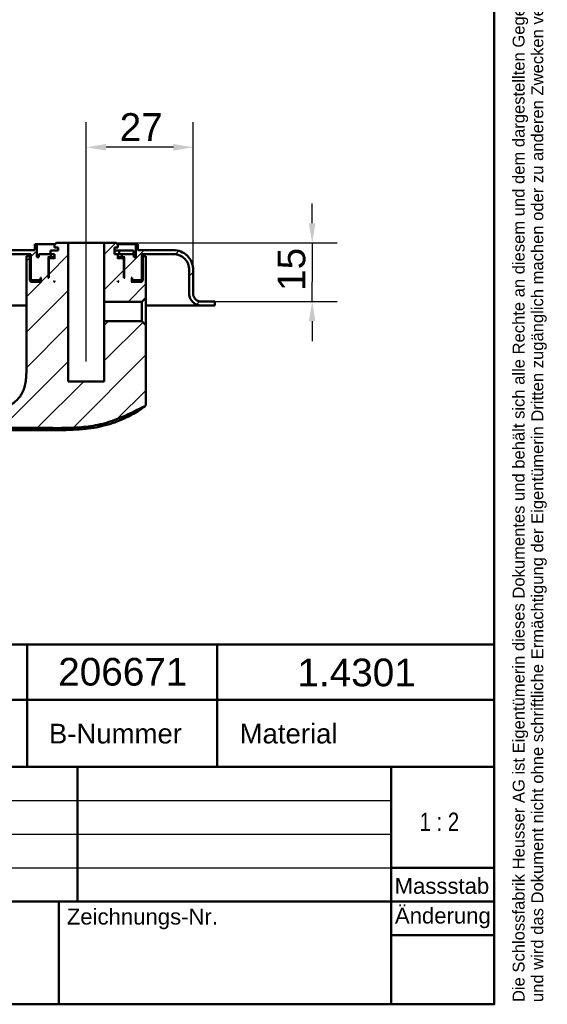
# Model space of a CAD drawing. Header units: millimetres. Extents: x 20 to 833, y 20 to 574.
# Tile 17 of 22: x 700 to 833, y 20 to 269. Entities that reach past the tile are written whole.
import ezdxf
from ezdxf.enums import TextEntityAlignment as Align

# ---------------------------------------------------------------- set-up
doc = ezdxf.new("R2010")
doc.units = ezdxf.units.MM
doc.header["$LTSCALE"] = 2
for name, color, linetype, lineweight in [('Bemaßungen(DIN)', 7, 'Continuous', 25), ('Mittellinie(DIN)', 7, 'Continuous', 25), ('Sichtbare Kanten(DIN)', 7, 'Continuous', 50), ('Skizziergeometrie(DIN)', 7, 'Continuous', 50), ('Skizzierlinie(DIN)', 7, 'Continuous', 25), ('Symbole(DIN)', 7, 'Continuous', 25)]:
    doc.layers.add(name, color=color, linetype=linetype, lineweight=lineweight)
doc.layers.add('Schraffur', color=179, linetype='Continuous', lineweight=9, true_color=0x1e1e47)
doc.styles.add('Aktuell-DIN', font='arial.ttf')
doc.styles.add('STANDARD-DIN~0', font='arial.ttf')
doc.styles.add('Textstil10', font='arial.ttf')
doc.styles.add('Textstil41', font='arial.ttf', dxfattribs={"width": 0.8})
doc.styles.add('Textstil83', font='arial.ttf', dxfattribs={"width": 0.8})
doc.dimstyles.new('CAD-LAN', dxfattribs={"dimscale": 2, "dimtxt": 3.5, "dimasz": 2.5, "dimexe": 3.175, "dimexo": 0, "dimgap": 0.8, "dimtad": 1, "dimrnd": 1e-08, "dimtxsty": 'STANDARD-DIN~0', "dimcen": 0.09, "dimdle": 10, "dimclrd": 250, "dimclre": 250, "dimclrt": 250, "dimadec": 0, "dimazin": 2, "dimtfac": 1, "dimtmove": 0, "dimatfit": 3, "dimfxl": 1, "dimtolj": 1, "dimtzin": 0, "dimlwd": 25, "dimlwe": 25, "dimarcsym": 0})

# ---------------------------------------------------------------- blocks, each defined once
blk = doc.blocks.new('Ränder Standardrahmen')
at = {"layer": 'Skizziergeometrie(DIN)', "flags": 128}
blk.add_lwpolyline([(10, 10), (10, 287), (410, 287), (410, 10), (10, 10)], dxfattribs=at)
blk = doc.blocks.new('Schriftfelder Heusser')
at = {"layer": 'Skizziergeometrie(DIN)'}
for p, q in [((101, 236.92), (291, 236.92)), ((232, 229.92), (232, 236.92)), ((256, 229.92), (256, 236.92)), ((291, 236.92), (291, 229.92)), ((101, 229.92), (291, 229.92)), ((232, 229.92), (232, 221.42)), ((256, 229.92), (256, 221.42)), ((291, 229.92), (291, 191.42)), ((101, 221.42), (291, 221.42)), ((238.35, 221.42), (238.35, 204.42)), ((278, 221.42), (278, 191.42)), ((278, 208.67), (291, 208.67)), ((101, 204.42), (291, 204.42)), ((236, 204.42), (236, 191.42)), ((278, 200.17), (291, 200.17)), ((291, 191.42), (101, 191.42))]:
    blk.add_line(p, q, dxfattribs=at)
at = {"layer": 'Skizzierlinie(DIN)'}
for p, q in [((162.35, 217.17), (278, 217.17)), ((162.35, 212.92), (278, 212.92)), ((162.35, 208.67), (278, 208.67))]:
    blk.add_line(p, q, dxfattribs=at)
at = {"layer": 'Symbole(DIN)', "color": 7, "insert": (293.33, 191.7), "char_height": 1.5, "width": 182.3003, "attachment_point": 1, "rotation": 90, "line_spacing_factor": 0.944221, "style": 'Aktuell-DIN'}
blk.add_mtext('\\fArial|b0|i0;\\H1.5000;Die Schlossfabrik Heusser AG ist Eigentümerin dieses Dokumentes und behält sich alle Rechte an diesem und dem dargestellten Gegenstand vor. Der Empfänger anerkennt diese Rechte\\Pund wird das Dokument nicht ohne schriftliche Ermächtigung der Eigentümerin Dritten zugänglich machen oder zu anderen Zwecken verwenden, zu dem es ihm übergeben worden ist.\\P ', dxfattribs=at)
at = {"layer": 'Symbole(DIN)', "color": 179, "true_color": 0x262659, "style": 'Aktuell-DIN'}
for s, insert, char_height, attachment_point in [('B-Nummer', (234.74, 225.62), 2.489, 4), ('Material', (265.02, 225.62), 2.489, 5), ('\\fArial|b0|i0;\\H2.0000;Massstab', (284.39, 206.37), 2, 5), ('\\fArial|b0|i0;Zeichnungs-Nr.', (237, 203.5), 2, 1)]:
    blk.add_mtext(s, dxfattribs=dict(at, insert=insert, char_height=char_height, attachment_point=attachment_point))
at = {"layer": 'Symbole(DIN)', "color": 179, "true_color": 0x262659, "insert": (284.51, 202.33), "char_height": 2, "width": 12.1143, "attachment_point": 5, "style": 'Aktuell-DIN'}
blk.add_mtext('\\fArial|b0|i0;Änderung', dxfattribs=at)
at = {"layer": 'Symbole(DIN)', "color": 179, "true_color": 0x262659, "style": 'Textstil10'}
blk.add_attdef('ERSTELLUNGSDATUM_001', (217.23, 218.29), '', height=2, dxfattribs=at)
at = {"layer": 'Symbole(DIN)', "color": 179, "true_color": 0x262659}
for tag, height, style, p in [('AUTOR', 2.49, 'Aktuell-DIN', (240.03, 219.26)), ('KONTROLLDATUM', 2, 'Textstil10', (217.42, 215.04)), ('KONTROLLIERT_VON', 2, 'Textstil10', (239.98, 215.05))]:
    blk.add_attdef(tag, text='', height=height, dxfattribs=dict(at, style=style)).set_placement(p, align=Align.MIDDLE_LEFT)
at = {"layer": 'Symbole(DIN)', "color": 7, "style": 'Textstil83', "width": 0.8}
blk.add_attdef('Anfänglicher_Ansichtsmaßstab_001', (281.57, 213.34), '', height=2.3, dxfattribs=at)
at = {"layer": 'Symbole(DIN)', "color": 179, "true_color": 0x262659, "style": 'Textstil10'}
blk.add_attdef('PROJEKT', text='', height=2, dxfattribs=at).set_placement((217.77, 209.72), align=Align.BOTTOM_LEFT)
at = {"layer": 'Symbole(DIN)', "color": 7, "style": 'Textstil41', "width": 0.8}
blk.add_attdef('STATUS', text='', height=5, dxfattribs=at).set_placement((284.53, 195.86), align=Align.MIDDLE_CENTER)
blk = doc.blocks.new('*D24')
at = {"layer": 'Bemaßungen(DIN)', "color": 250, "linetype": 'Continuous', "lineweight": 25, "true_color": 0x3f3f3f, "transparency": 16777216}
for p, q in [((716.93, 217.49), (716.93, 243.03)), ((743.93, 205.69), (743.93, 243.03)), ((738.93, 236.68), (721.93, 236.68))]:
    blk.add_line(p, q, dxfattribs=at)
at = {"layer": 'Bemaßungen(DIN)', "color": 250, "linetype": 'Continuous', "true_color": 0x3f3f3f, "transparency": 16777216}
for points in [[(721.93, 237.51), (721.93, 235.85), (716.93, 236.68)], [(738.93, 237.51), (738.93, 235.85), (743.93, 236.68)]]:
    blk.add_solid(points, dxfattribs=at)
at = {"layer": 'Defpoints', "color": 0, "linetype": 'Continuous', "transparency": 16777216}
for p in [(716.93, 236.68), (716.93, 217.49), (743.93, 205.69)]:
    blk.add_point(p, dxfattribs=at)
at = {"layer": 'Bemaßungen(DIN)', "color": 250, "linetype": 'Continuous', "lineweight": 25, "true_color": 0x3f3f3f, "transparency": 16777216, "insert": (725.36, 245.31), "char_height": 7, "attachment_point": 1, "style": 'STANDARD-DIN~0'}
blk.add_mtext('\\A1;27', dxfattribs=at)
blk = doc.blocks.new('*D25')
at = {"layer": 'Bemaßungen(DIN)', "color": 250, "linetype": 'Continuous', "lineweight": 25, "true_color": 0x3f3f3f, "transparency": 16777216}
for p, q in [((774, 217.49), (774, 222.49)), ((724.43, 212.49), (780.35, 212.49)), ((774, 212.49), (774, 207.49)), ((774, 207.49), (774, 202.69)), ((774, 197.69), (774, 202.69)), ((748.43, 197.69), (780.35, 197.69)), ((774, 192.69), (774, 187.69))]:
    blk.add_line(p, q, dxfattribs=at)
at = {"layer": 'Bemaßungen(DIN)', "color": 250, "linetype": 'Continuous', "true_color": 0x3f3f3f, "transparency": 16777216}
for points in [[(773.17, 217.49), (774.83, 217.49), (774, 212.49)], [(773.17, 192.69), (774.83, 192.69), (774, 197.69)]]:
    blk.add_solid(points, dxfattribs=at)
at = {"layer": 'Defpoints', "color": 0, "linetype": 'Continuous', "transparency": 16777216}
for p in [(724.43, 212.49), (748.43, 197.69), (774, 197.69)]:
    blk.add_point(p, dxfattribs=at)
at = {"layer": 'Bemaßungen(DIN)', "color": 250, "linetype": 'Continuous', "lineweight": 25, "true_color": 0x3f3f3f, "transparency": 16777216, "insert": (765.25, 200.37), "char_height": 7, "attachment_point": 1, "rotation": 90, "style": 'STANDARD-DIN~0'}
blk.add_mtext('\\A1;15', dxfattribs=at)
blk = doc.blocks.new('*D26')
at = {"layer": 'Bemaßungen(DIN)', "color": 250, "linetype": 'Continuous', "lineweight": 25, "true_color": 0x3f3f3f, "transparency": 16777216}
for p, q in [((535.43, 196.69), (509.08, 196.69)), ((515.43, 170.13), (515.43, 191.69)), ((707.78, 165.13), (509.08, 165.13))]:
    blk.add_line(p, q, dxfattribs=at)
at = {"layer": 'Bemaßungen(DIN)', "color": 250, "linetype": 'Continuous', "true_color": 0x3f3f3f, "transparency": 16777216}
for points in [[(514.6, 191.69), (516.27, 191.69), (515.43, 196.69)], [(514.6, 170.13), (516.27, 170.13), (515.43, 165.13)]]:
    blk.add_solid(points, dxfattribs=at)
at = {"layer": 'Defpoints', "color": 0, "linetype": 'Continuous', "transparency": 16777216}
for p in [(515.43, 196.69), (535.43, 196.69), (707.78, 165.13)]:
    blk.add_point(p, dxfattribs=at)
at = {"layer": 'Bemaßungen(DIN)', "color": 250, "linetype": 'Continuous', "lineweight": 25, "true_color": 0x3f3f3f, "transparency": 16777216, "insert": (506.68, 175.93), "char_height": 7, "attachment_point": 1, "rotation": 90, "style": 'STANDARD-DIN~0'}
blk.add_mtext('\\A1;32', dxfattribs=at)

msp = doc.modelspace()

# ---------------------------------------------------------------- hatches: boundary and pattern name
at = {"layer": 'Schraffur'}
h = msp.add_hatch(dxfattribs=at)
h.set_pattern_fill('ANSI31', color=256, scale=50.8, style=0)
h.set_pattern_definition([(45, (0, 0), (-4.49013, 4.49013), [])])
edge = h.paths.add_edge_path()
edge.add_line((549.932, 197.685), (535.432, 197.685))
edge.add_line((535.432, 197.685), (535.432, 196.685))
edge.add_line((535.432, 196.685), (549.932, 196.685))
edge.add_spline(control_points=[(549.932, 196.685), (550.141, 196.685), (550.349, 196.706), (550.751, 196.791), (550.944, 196.853), (551.491, 197.091), (551.818, 197.319), (552.358, 197.879), (552.57, 198.204), (552.859, 198.918), (552.932, 199.298), (552.932, 199.685)], knot_values=[-0.4735831, -0.4735831, -0.4735831, -0.4735831, -0.4108832, -0.4108832, -0.3500812, -0.3500812, -0.2314327, -0.2314327, -0.1160757, -0.1160757, 0, 0, 0, 0], degree=3, periodic=0)
edge.add_line((552.932, 199.685), (552.932, 205.685))
edge.add_spline(control_points=[(552.932, 205.685), (552.932, 205.963), (552.961, 206.24), (553.073, 206.776), (553.156, 207.034), (553.474, 207.764), (553.778, 208.2), (554.525, 208.92), (554.958, 209.202), (555.909, 209.587), (556.416, 209.685), (556.932, 209.685)], knot_values=[-0.6314442, -0.6314442, -0.6314442, -0.6314442, -0.5478443, -0.5478443, -0.4667749, -0.4667749, -0.3085769, -0.3085769, -0.1547676, -0.1547676, 0, 0, 0, 0], degree=3, periodic=0)
edge.add_line((556.932, 209.685), (702.932, 209.685))
edge.add_line((702.932, 209.685), (702.932, 203.285))
edge.add_line((702.932, 203.285), (703.132, 203.085))
edge.add_line((703.132, 203.085), (705.232, 203.085))
edge.add_line((705.232, 203.085), (705.332, 203.185))
edge.add_line((705.332, 203.185), (705.332, 203.685))
edge.add_line((705.332, 203.685), (705.632, 203.685))
edge.add_line((705.632, 203.685), (705.432, 203.485))
edge.add_line((705.432, 203.485), (705.432, 202.885))
edge.add_line((705.432, 202.885), (705.632, 202.685))
edge.add_line((705.632, 202.685), (702.932, 202.685))
edge.add_line((702.932, 202.685), (702.632, 202.985))
edge.add_line((702.632, 202.985), (702.632, 209.185))
edge.add_line((702.632, 209.185), (701.789, 209.185))
edge.add_line((701.789, 209.185), (701.789, 206.685))
edge.add_line((701.789, 206.685), (701.789, 181.269))
edge.add_spline(control_points=[(701.789, 181.269), (701.789, 176.823), (701.789, 173.264), (698.261, 170.134), (694.235, 170.117), (689.201, 170.095)], knot_values=[0, 0, 0, 0, 0, 0, 1, 1, 1, 1, 1, 1], degree=5, periodic=0)
edge.add_spline(control_points=[(689.201, 170.095), (671.502, 170.017), (653.801, 169.944), (617.604, 169.862), (599.108, 169.857), (580.611, 169.923)], knot_values=[-10.8590525, -10.8590525, -10.8590525, -10.8590525, -5.5490264, -5.5490264, 0, 0, 0, 0], degree=3, periodic=0)
edge.add_spline(control_points=[(580.611, 169.923), (574.075, 169.946), (568.115, 169.975), (561.922, 175.651), (561.895, 182.132), (561.861, 190.223)], knot_values=[0, 0, 0, 0, 0, 0, 1, 1, 1, 1, 1, 1], degree=5, periodic=0)
edge.add_spline(control_points=[(561.861, 190.223), (561.846, 193.811), (561.834, 196.633), (561.82, 200.728), (561.814, 202.83), (561.813, 204.771)], knot_values=[-1.3547138, -1.3547138, -1.3547138, -1.3547138, -0.5873656, -0.5873656, -0.0059478, -0.0059478, -0.0059478, -0.0059478], degree=3, periodic=0)
edge.add_spline(control_points=[(561.813, 204.771), (561.813, 205.337), (561.813, 205.845), (561.5, 206.185), (560.978, 206.185), (560.402, 206.185)], knot_values=[0, 0, 0, 0, 0, 0, 1, 1, 1, 1, 1, 1], degree=5, periodic=0)
edge.add_line((560.402, 206.185), (558.812, 206.185))
edge.add_spline(control_points=[(558.812, 206.185), (558.707, 206.185), (558.599, 206.185), (558.466, 206.147), (558.428, 206.131), (558.363, 206.086), (558.336, 206.058), (558.289, 205.983), (558.273, 205.936), (558.247, 205.803), (558.247, 205.71), (558.247, 205.619)], knot_values=[-0.0997525, -0.0997525, -0.0997525, -0.0997525, -0.0687231, -0.0687231, -0.0556331, -0.0556331, -0.0432165, -0.0432165, -0.0273736, -0.0273736, -0.0000528, -0.0000528, -0.0000528, -0.0000528], degree=3, periodic=0)
edge.add_spline(control_points=[(558.247, 205.619), (558.246, 203.484), (558.242, 201.45), (558.226, 196.51), (558.208, 192.294), (558.198, 190.194)], knot_values=[-1.0713805, -1.0713805, -1.0713805, -1.0713805, -0.6299459, -0.6299459, 0, 0, 0, 0], degree=3, periodic=0)
edge.add_spline(control_points=[(558.198, 190.194), (558.185, 187.136), (558.171, 183.967), (559.136, 178.887), (559.791, 176.657), (562.057, 172.771), (563.358, 171.26), (566.962, 168.468), (569.065, 167.648), (574.032, 166.287), (577.357, 166.273), (580.527, 166.259)], knot_values=[-3.1182615, -3.1182615, -3.1182615, -3.1182615, -2.3275463, -2.3275463, -1.8418292, -1.8418292, -1.4493224, -1.4493224, -0.951006, -0.951006, -0.0000032, -0.0000032, -0.0000032, -0.0000032], degree=3, periodic=0)
edge.add_line((580.527, 166.259), (708, 165.712))
edge.add_spline(control_points=[(708, 165.712), (709.173, 165.707), (710.915, 165.7), (713.873, 165.78), (715.329, 165.864), (716.789, 166.031)], knot_values=[-0.8850588, -0.8850588, -0.8850588, -0.8850588, -0.4408383, -0.4408383, 0, 0, 0, 0], degree=3, periodic=0)
edge.add_spline(control_points=[(716.789, 166.031), (717.616, 166.126), (718.44, 166.247), (720.078, 166.552), (720.89, 166.737), (721.693, 166.96)], knot_values=[-0.4996856, -0.4996856, -0.4996856, -0.4996856, -0.2499014, -0.2499014, 0, 0, 0, 0], degree=3, periodic=0)
edge.add_spline(control_points=[(721.693, 166.96), (722.504, 167.186), (723.314, 167.452), (724.99, 168.066), (725.871, 168.426), (726.734, 168.806)], knot_values=[-0.5353755, -0.5353755, -0.5353755, -0.5353755, -0.2827871, -0.2827871, -0.0000004, -0.0000004, -0.0000004, -0.0000004], degree=3, periodic=0)
edge.add_spline(control_points=[(726.734, 168.806), (727.665, 169.216), (728.171, 169.468), (729.927, 170.375), (730.803, 170.834), (731.518, 171.117)], knot_values=[-0.5031252, -0.5031252, -0.5031252, -0.5031252, -0.2304776, -0.2304776, 0, 0, 0, 0], degree=3, periodic=0)
edge.add_spline(control_points=[(731.518, 171.117), (731.611, 171.153), (731.702, 171.188), (731.818, 171.263), (731.854, 171.294), (731.916, 171.375), (731.937, 171.421), (731.975, 171.564), (731.975, 171.669), (731.975, 171.773)], knot_values=[-0.0935252, -0.0935252, -0.0935252, -0.0935252, -0.0642653, -0.0642653, -0.0483657, -0.0483657, -0.0312512, -0.0312512, 0, 0, 0, 0], degree=3, periodic=0)
edge.add_line((731.975, 171.773), (731.975, 191.742))
edge.add_line((731.975, 191.742), (730.991, 192.727))
edge.add_line((730.991, 192.727), (721.482, 192.727))
edge.add_line((721.482, 192.727), (721.482, 177.485))
edge.add_line((721.482, 177.485), (712.382, 177.485))
edge.add_line((712.382, 177.485), (712.382, 212.485))
edge.add_line((712.382, 212.485), (709.432, 212.485))
edge.add_line((709.432, 212.485), (708.932, 211.985))
edge.add_line((708.932, 211.985), (708.932, 211.385))
edge.add_line((708.932, 211.385), (709.832, 211.385))
edge.add_line((709.832, 211.385), (709.832, 210.585))
edge.add_line((709.832, 210.585), (707.916, 210.585))
edge.add_line((707.916, 210.585), (707.916, 209.685))
edge.add_line((707.916, 209.685), (704.932, 209.685))
edge.add_line((704.932, 209.685), (704.932, 208.885))
edge.add_line((704.932, 208.885), (704.432, 208.885))
edge.add_line((704.432, 208.885), (704.432, 212.185))
edge.add_line((704.432, 212.185), (703.932, 212.185))
edge.add_line((703.932, 212.185), (703.932, 210.685))
edge.add_line((703.932, 210.685), (556.932, 210.685))
edge.add_spline(control_points=[(556.932, 210.685), (556.584, 210.685), (556.238, 210.65), (555.568, 210.509), (555.246, 210.406), (554.334, 210.008), (553.789, 209.628), (552.889, 208.695), (552.536, 208.153), (552.054, 206.964), (551.932, 206.33), (551.932, 205.685)], knot_values=[-0.7893052, -0.7893052, -0.7893052, -0.7893052, -0.6848053, -0.6848053, -0.5834686, -0.5834686, -0.3857211, -0.3857211, -0.1934595, -0.1934595, 0, 0, 0, 0], degree=3, periodic=0)
edge.add_line((551.932, 205.685), (551.932, 199.685))
edge.add_spline(control_points=[(551.932, 199.685), (551.932, 199.546), (551.918, 199.407), (551.862, 199.139), (551.821, 199.011), (551.662, 198.646), (551.51, 198.428), (551.136, 198.068), (550.92, 197.927), (550.444, 197.734), (550.19, 197.685), (549.932, 197.685)], knot_values=[-0.3157221, -0.3157221, -0.3157221, -0.3157221, -0.2739221, -0.2739221, -0.2333875, -0.2333875, -0.1542884, -0.1542884, -0.0773838, -0.0773838, -0.0000019, -0.0000019, -0.0000019, -0.0000019], degree=3, periodic=0)
h.paths.add_polyline_path([(707.632, 208.685), (707.432, 208.485), (707.432, 203.685), (707.182, 203.685), (707.382, 203.885), (707.382, 208.685), (707.182, 208.885), (707.932, 208.885), (707.932, 209.685), (708.932, 209.685), (708.932, 208.485), (708.732, 208.685)], flags=0)
h.paths.add_polyline_path([(708.732, 202.685), (708.932, 202.885), (708.932, 202.685)], flags=0)
edge = h.paths.add_edge_path()
edge.add_line((742.932, 205.685), (742.932, 199.685))
edge.add_spline(control_points=[(742.932, 199.685), (742.932, 199.476), (742.954, 199.269), (743.038, 198.867), (743.1, 198.674), (743.338, 198.126), (743.566, 197.799), (744.126, 197.259), (744.451, 197.047), (745.165, 196.758), (745.545, 196.685), (745.932, 196.685)], knot_values=[-0.4735831, -0.4735831, -0.4735831, -0.4735831, -0.4108832, -0.4108832, -0.3500812, -0.3500812, -0.2314327, -0.2314327, -0.1160757, -0.1160757, 0, 0, 0, 0], degree=3, periodic=0)
edge.add_line((745.932, 196.685), (749.432, 196.685))
edge.add_line((749.432, 196.685), (749.432, 197.655))
edge.add_line((749.432, 197.655), (748.432, 197.655))
edge.add_line((748.432, 197.655), (748.432, 197.685))
edge.add_line((748.432, 197.685), (745.932, 197.685))
edge.add_spline(control_points=[(745.932, 197.685), (745.793, 197.685), (745.655, 197.699), (745.387, 197.756), (745.258, 197.797), (744.893, 197.956), (744.675, 198.108), (744.315, 198.481), (744.174, 198.698), (743.981, 199.173), (743.932, 199.427), (743.932, 199.685)], knot_values=[-0.3157143, -0.3157143, -0.3157143, -0.3157143, -0.2739221, -0.2739221, -0.2333875, -0.2333875, -0.1542884, -0.1542884, -0.0773838, -0.0773838, 0, 0, 0, 0], degree=3, periodic=0)
edge.add_line((743.932, 199.685), (743.932, 205.685))
edge.add_spline(control_points=[(743.932, 205.685), (743.932, 206.033), (743.897, 206.379), (743.756, 207.049), (743.653, 207.371), (743.256, 208.283), (742.876, 208.829), (741.942, 209.729), (741.401, 210.081), (740.211, 210.563), (739.577, 210.685), (738.932, 210.685)], knot_values=[-0.7893052, -0.7893052, -0.7893052, -0.7893052, -0.6848053, -0.6848053, -0.5834686, -0.5834686, -0.3857211, -0.3857211, -0.1934595, -0.1934595, 0, 0, 0, 0], degree=3, periodic=0)
edge.add_line((738.932, 210.685), (729.932, 210.685))
edge.add_line((729.932, 210.685), (729.932, 212.185))
edge.add_line((729.932, 212.185), (729.432, 212.185))
edge.add_line((729.432, 212.185), (729.432, 208.885))
edge.add_line((729.432, 208.885), (728.932, 208.885))
edge.add_line((728.932, 208.885), (728.932, 209.685))
edge.add_line((728.932, 209.685), (725.932, 209.685))
edge.add_line((725.932, 209.685), (725.932, 208.885))
edge.add_line((725.932, 208.885), (726.682, 208.885))
edge.add_line((726.682, 208.885), (726.482, 208.685))
edge.add_line((726.482, 208.685), (726.482, 203.885))
edge.add_line((726.482, 203.885), (726.682, 203.685))
edge.add_line((726.682, 203.685), (726.432, 203.685))
edge.add_line((726.432, 203.685), (726.432, 208.485))
edge.add_line((726.432, 208.485), (726.232, 208.685))
edge.add_line((726.232, 208.685), (725.132, 208.685))
edge.add_line((725.132, 208.685), (724.932, 208.485))
edge.add_line((724.932, 208.485), (724.932, 209.685))
edge.add_line((724.932, 209.685), (724.032, 209.685))
edge.add_line((724.032, 209.685), (724.032, 211.385))
edge.add_line((724.032, 211.385), (724.932, 211.385))
edge.add_line((724.932, 211.385), (724.932, 211.985))
edge.add_line((724.932, 211.985), (724.432, 212.485))
edge.add_line((724.432, 212.485), (721.482, 212.485))
edge.add_line((721.482, 212.485), (721.482, 197.644))
edge.add_line((721.482, 197.644), (730.991, 197.644))
edge.add_line((730.991, 197.644), (731.975, 198.628))
edge.add_line((731.975, 198.628), (731.975, 206.685))
edge.add_line((731.975, 206.685), (731.975, 209.185))
edge.add_line((731.975, 209.185), (731.232, 209.185))
edge.add_line((731.232, 209.185), (731.232, 202.985))
edge.add_line((731.232, 202.985), (730.932, 202.685))
edge.add_line((730.932, 202.685), (728.232, 202.685))
edge.add_line((728.232, 202.685), (728.432, 202.885))
edge.add_line((728.432, 202.885), (728.432, 203.485))
edge.add_line((728.432, 203.485), (728.232, 203.685))
edge.add_line((728.232, 203.685), (728.532, 203.685))
edge.add_line((728.532, 203.685), (728.532, 203.185))
edge.add_line((728.532, 203.185), (728.632, 203.085))
edge.add_line((728.632, 203.085), (730.732, 203.085))
edge.add_line((730.732, 203.085), (730.932, 203.285))
edge.add_line((730.932, 203.285), (730.932, 209.685))
edge.add_line((730.932, 209.685), (738.932, 209.685))
edge.add_spline(control_points=[(738.932, 209.685), (739.211, 209.685), (739.487, 209.657), (740.024, 209.544), (740.281, 209.462), (741.011, 209.144), (741.447, 208.84), (742.167, 208.093), (742.449, 207.66), (742.835, 206.708), (742.932, 206.201), (742.932, 205.685)], knot_values=[-0.6314442, -0.6314442, -0.6314442, -0.6314442, -0.5478443, -0.5478443, -0.4667749, -0.4667749, -0.3085769, -0.3085769, -0.1547676, -0.1547676, 0, 0, 0, 0], degree=3, periodic=0)
h.paths.add_polyline_path([(724.932, 202.885), (725.132, 202.685), (724.932, 202.685)], flags=0)

# ---------------------------------------------------------------- linework, layer by layer
at = {"layer": 'Mittellinie(DIN)', "linetype": 'Continuous'}
msp.add_line((716.932, 182.564), (716.932, 217.485), dxfattribs=at)
at = {"layer": 'Sichtbare Kanten(DIN)'}
for p, q in [((704.432, 212.185), (703.932, 212.185)), ((703.932, 212.185), (703.932, 210.685)), ((704.432, 208.885), (704.432, 212.185)), ((704.432, 212.185), (709.132, 212.185)), ((709.432, 212.485), (708.932, 211.985)), ((708.932, 211.985), (708.932, 211.385)), ((712.382, 212.485), (709.432, 212.485)), ((712.382, 177.485), (712.382, 212.485)), ((721.482, 212.485), (712.382, 212.485)), ((724.432, 212.485), (721.482, 212.485)), ((721.482, 212.485), (721.482, 197.644)), ((724.932, 211.985), (724.432, 212.485)), ((724.732, 212.185), (729.432, 212.185)), ((724.932, 211.385), (724.932, 211.985)), ((729.932, 212.185), (729.432, 212.185)), ((729.432, 212.185), (729.432, 208.885)), ((729.932, 210.685), (729.932, 212.185)), ((703.932, 210.685), (556.932, 210.685)), ((556.932, 209.685), (702.932, 209.685)), ((702.632, 209.185), (701.789, 209.185)), ((701.789, 206.685), (701.789, 209.185)), ((701.789, 206.685), (701.789, 209.185)), ((702.632, 202.985), (702.632, 209.185)), ((702.932, 209.185), (702.632, 209.185)), ((702.932, 209.685), (702.932, 203.285)), ((707.916, 209.685), (704.932, 209.685)), ((704.932, 209.685), (704.932, 208.885)), ((709.832, 210.585), (707.916, 210.585)), ((707.916, 210.585), (707.916, 209.685)), ((707.932, 208.885), (707.932, 209.685)), ((707.932, 209.685), (708.932, 209.685)), ((708.932, 211.385), (709.832, 211.385)), ((708.932, 209.685), (708.932, 208.485)), ((709.832, 211.385), (709.832, 210.585)), ((724.032, 209.685), (724.032, 211.385)), ((724.032, 211.385), (724.932, 211.385)), ((725.19, 210.585), (724.032, 210.585)), ((724.932, 209.685), (724.032, 209.685)), ((724.932, 208.485), (724.932, 209.685)), ((724.932, 209.685), (725.19, 209.685)), ((728.89, 210.585), (725.19, 210.585)), ((725.19, 210.585), (725.19, 209.685)), ((725.19, 209.685), (725.911, 209.685)), ((725.911, 209.685), (725.932, 209.685)), ((728.932, 209.685), (725.932, 209.685)), ((725.932, 209.685), (725.932, 208.885)), ((728.89, 210.585), (728.89, 209.685)), ((728.932, 208.885), (728.932, 209.685)), ((738.932, 210.685), (729.932, 210.685)), ((730.932, 203.285), (730.932, 209.685)), ((730.932, 209.685), (738.932, 209.685)), ((731.232, 209.185), (730.932, 209.185)), ((731.975, 209.185), (731.232, 209.185)), ((731.232, 209.185), (731.232, 202.985)), ((731.975, 206.685), (731.975, 209.185)), ((701.789, 206.685), (701.789, 181.269)), ((701.789, 206.685), (701.789, 181.269)), ((704.932, 208.885), (704.432, 208.885)), ((707.382, 208.685), (707.182, 208.885)), ((707.182, 208.885), (707.932, 208.885)), ((707.382, 203.885), (707.382, 208.685)), ((707.382, 208.685), (707.632, 208.685)), ((707.632, 208.685), (707.432, 208.485)), ((707.432, 208.485), (707.432, 203.685)), ((708.732, 208.685), (707.632, 208.685)), ((708.932, 208.885), (707.932, 208.885)), ((708.932, 208.485), (708.732, 208.685)), ((708.932, 208.685), (708.732, 208.685)), ((725.932, 208.885), (724.932, 208.885)), ((725.132, 208.685), (724.932, 208.485)), ((725.132, 208.685), (724.932, 208.685)), ((726.232, 208.685), (725.132, 208.685)), ((725.932, 208.885), (726.682, 208.885)), ((726.432, 208.485), (726.232, 208.685)), ((726.232, 208.685), (726.482, 208.685)), ((726.432, 203.685), (726.432, 208.485)), ((726.682, 208.885), (726.482, 208.685)), ((726.482, 208.685), (726.482, 203.885)), ((729.432, 208.885), (728.932, 208.885)), ((731.975, 198.628), (731.975, 206.685)), ((731.975, 206.685), (731.975, 198.628)), ((742.932, 205.685), (742.932, 199.685)), ((743.932, 199.685), (743.932, 205.685)), ((743.932, 205.685), (743.932, 205.685)), ((743.932, 199.685), (743.932, 205.685)), ((702.932, 202.685), (702.632, 202.985)), ((705.432, 202.985), (702.632, 202.985)), ((702.932, 203.285), (703.132, 203.085)), ((705.632, 202.685), (702.932, 202.685)), ((703.132, 203.085), (705.232, 203.085)), ((705.232, 203.085), (705.332, 203.185)), ((705.232, 203.085), (705.432, 203.085)), ((705.332, 203.185), (705.332, 203.685)), ((705.332, 203.685), (705.632, 203.685)), ((705.432, 203.185), (705.332, 203.185)), ((705.632, 203.685), (705.432, 203.485)), ((705.432, 203.485), (705.432, 202.885)), ((705.432, 202.885), (705.632, 202.685)), ((707.182, 203.685), (707.382, 203.885)), ((707.432, 203.685), (707.182, 203.685)), ((707.432, 203.885), (707.382, 203.885)), ((708.732, 202.685), (708.932, 202.885)), ((708.932, 202.685), (708.732, 202.685)), ((708.932, 202.885), (708.932, 202.685)), ((724.932, 202.885), (725.132, 202.685)), ((724.932, 202.685), (724.932, 202.885)), ((725.132, 202.685), (724.932, 202.685)), ((726.482, 203.885), (726.432, 203.885)), ((726.682, 203.685), (726.432, 203.685)), ((726.482, 203.885), (726.682, 203.685)), ((728.432, 203.485), (728.232, 203.685)), ((728.232, 203.685), (728.532, 203.685)), ((728.232, 202.685), (728.432, 202.885)), ((730.932, 202.685), (728.232, 202.685)), ((728.432, 202.885), (728.432, 203.485)), ((728.532, 203.185), (728.432, 203.185)), ((728.432, 203.085), (728.632, 203.085)), ((731.232, 202.985), (728.432, 202.985)), ((728.532, 203.685), (728.532, 203.185)), ((728.532, 203.185), (728.632, 203.085)), ((728.632, 203.085), (730.732, 203.085)), ((730.732, 203.085), (730.932, 203.285)), ((731.232, 202.985), (730.932, 202.685)), ((701.789, 196.685), (575.471, 196.685)), ((721.482, 197.644), (730.991, 197.644)), ((721.482, 197.644), (721.482, 192.727)), ((730.991, 197.644), (731.975, 198.628)), ((730.991, 197.644), (730.991, 192.727)), ((745.932, 196.685), (731.953, 196.685)), ((748.432, 197.685), (745.932, 197.685)), ((745.932, 196.685), (749.432, 196.685)), ((748.432, 197.655), (748.432, 197.685)), ((748.432, 197.655), (748.432, 197.685)), ((749.432, 197.655), (748.432, 197.655)), ((749.432, 196.685), (749.432, 197.655)), ((749.432, 196.685), (749.432, 197.655)), ((730.991, 192.727), (721.482, 192.727)), ((721.482, 192.727), (721.482, 177.485)), ((731.975, 191.742), (730.991, 192.727)), ((731.975, 171.773), (731.975, 191.742)), ((731.975, 191.742), (731.975, 171.773)), ((721.482, 177.485), (712.382, 177.485)), ((580.527, 166.259), (708, 165.712))]:
    msp.add_line(p, q, dxfattribs=at)
for points, knots in [([(743.932, 205.685), (743.932, 206.033), (743.897, 206.379), (743.756, 207.049), (743.653, 207.371), (743.256, 208.283), (742.876, 208.829), (741.942, 209.729), (741.401, 210.081), (740.211, 210.563), (739.577, 210.685), (738.932, 210.685)], [-0.78930523, -0.78930523, -0.78930523, -0.78930523, -0.68480532, -0.68480532, -0.58346864, -0.58346864, -0.38572109, -0.38572109, -0.19345948, -0.19345948, 0, 0, 0, 0]), ([(738.932, 209.685), (739.211, 209.685), (739.487, 209.657), (740.024, 209.544), (740.281, 209.462), (741.011, 209.144), (741.447, 208.84), (742.167, 208.093), (742.449, 207.66), (742.835, 206.708), (742.932, 206.201), (742.932, 205.685)], [-0.63144419, -0.63144419, -0.63144419, -0.63144419, -0.54784426, -0.54784426, -0.46677491, -0.46677491, -0.30857687, -0.30857687, -0.15476758, -0.15476758, 0, 0, 0, 0]), ([(716.784, 165.47), (712.43, 164.972), (708.023, 165.151), (696.304, 165.202), (688.968, 165.233), (659.624, 165.358), (637.616, 165.453), (607.355, 165.583), (599.101, 165.618), (584.656, 165.68), (578.36, 165.079), (571.02, 166.508), (569.772, 166.862), (566.581, 168.158), (564.698, 169.377), (561.947, 172.118), (560.917, 173.553), (559.314, 176.658), (558.736, 178.363), (557.89, 182.212), (557.713, 184.395), (557.564, 190.187), (557.654, 193.811), (557.672, 198.894), (557.677, 200.353), (557.682, 202.541), (557.685, 203.27), (557.684, 204.365), (557.682, 204.73), (557.687, 205.19), (557.689, 205.285), (557.695, 205.492), (557.701, 205.604), (557.723, 205.751), (557.733, 205.796), (557.769, 205.918), (557.803, 205.984), (557.889, 206.083), (557.941, 206.119), (558.05, 206.16), (558.097, 206.17), (558.181, 206.181), (558.215, 206.183), (558.269, 206.185), (558.289, 206.186), (558.33, 206.186), (558.351, 206.186), (558.372, 206.186)], [0, 0, 0, 0, 1.3147732, 1.3147732, 3.5156069, 3.5156069, 10.1181079, 10.1181079, 12.5940457, 12.5940457, 14.4517512, 14.4517512, 14.8372417, 14.8372417, 15.4848677, 15.4848677, 16.0022412, 16.0022412, 16.5333209, 16.5333209, 17.1842684, 17.1842684, 18.2712861, 18.2712861, 18.7090006, 18.7090006, 18.9277979, 18.9277979, 19.037268, 19.037268, 19.0659314, 19.0659314, 19.1002429, 19.1002429, 19.1167144, 19.1167144, 19.1500843, 19.1500843, 19.1808225, 19.1808225, 19.1996381, 19.1996381, 19.21058, 19.21058, 19.2165994, 19.2165994, 19.2229076, 19.2229076, 19.2229076, 19.2229076]), ([(742.932, 199.685), (742.932, 199.476), (742.954, 199.269), (743.038, 198.867), (743.1, 198.674), (743.338, 198.126), (743.566, 197.799), (744.126, 197.259), (744.451, 197.047), (745.165, 196.758), (745.545, 196.685), (745.932, 196.685)], [-0.47358314, -0.47358314, -0.47358314, -0.47358314, -0.41088319, -0.41088319, -0.35008119, -0.35008119, -0.23143265, -0.23143265, -0.11607569, -0.11607569, 0, 0, 0, 0]), ([(745.932, 197.685), (745.793, 197.685), (745.655, 197.699), (745.387, 197.756), (745.258, 197.797), (744.893, 197.956), (744.675, 198.108), (744.315, 198.481), (744.174, 198.698), (743.981, 199.173), (743.932, 199.427), (743.932, 199.685)], [-0.31571434, -0.31571434, -0.31571434, -0.31571434, -0.27392213, -0.27392213, -0.23338746, -0.23338746, -0.15428844, -0.15428844, -0.07738379, -0.07738379, 0, 0, 0, 0]), ([(731.975, 198.628), (731.975, 198.628), (731.975, 198.628), (731.975, 198.628), (731.974, 198.54), (731.968, 198.185), (731.965, 197.918), (731.958, 197.304), (731.954, 196.917), (731.949, 196.073), (731.948, 195.614), (731.948, 195.185), (731.948, 194.755), (731.949, 194.296), (731.954, 193.449), (731.958, 193.063), (731.965, 192.45), (731.969, 192.183), (731.974, 191.829), (731.975, 191.742), (731.975, 191.742), (731.975, 191.742), (731.975, 191.742)], [1.5500956, 1.5500956, 1.5500956, 1.5500956, 1.5501229, 1.5501229, 1.6796868, 1.6796868, 1.8092507, 1.8092507, 1.9380413, 1.9380413, 2.0668318, 2.0668318, 2.0668318, 2.1958916, 2.1958916, 2.3249514, 2.3249514, 2.4542456, 2.4542456, 2.5835399, 2.5835399, 2.5835671, 2.5835671, 2.5835671, 2.5835671]), ([(731.518, 171.117), (731.611, 171.153), (731.702, 171.188), (731.818, 171.263), (731.854, 171.294), (731.916, 171.375), (731.937, 171.421), (731.975, 171.564), (731.975, 171.669), (731.975, 171.773)], [-0.093525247, -0.093525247, -0.093525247, -0.093525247, -0.064265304, -0.064265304, -0.048365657, -0.048365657, -0.03125125, -0.03125125, 0, 0, 0, 0]), ([(731.812, 171.262), (731.811, 171.261), (731.809, 171.259), (731.798, 171.251), (731.78, 171.236), (731.731, 171.198), (731.695, 171.169), (731.459, 170.989), (731.204, 170.796), (730.388, 170.239), (729.866, 169.9), (728.75, 169.244), (728.18, 168.93), (726.866, 168.265), (726.098, 167.912), (724.25, 167.162), (723.143, 166.786), (720.313, 165.995), (718.552, 165.672), (716.784, 165.47)], [0.1270259, 0.1270259, 0.1270259, 0.1270259, 0.2317033, 0.2317033, 0.5606123, 0.5606123, 0.8075933, 0.8075933, 1.1212304, 1.1212304, 1.3901904, 1.3901904, 1.6090472, 1.6090472, 1.8671572, 1.8671572, 2.2155965, 2.2155965, 2.7492329, 2.7492329, 2.7492329, 2.7492329]), ([(726.734, 168.806), (727.665, 169.216), (728.171, 169.468), (729.927, 170.375), (730.803, 170.834), (731.518, 171.117)], [-0.5031252, -0.5031252, -0.5031252, -0.5031252, -0.23047755, -0.23047755, 0, 0, 0, 0]), ([(716.789, 166.031), (717.616, 166.126), (718.44, 166.247), (720.078, 166.552), (720.89, 166.737), (721.693, 166.96)], [-0.49968556, -0.49968556, -0.49968556, -0.49968556, -0.2499014, -0.2499014, 0, 0, 0, 0]), ([(721.693, 166.96), (722.504, 167.186), (723.314, 167.452), (724.99, 168.066), (725.871, 168.426), (726.734, 168.806)], [-0.53537554, -0.53537554, -0.53537554, -0.53537554, -0.2827871, -0.2827871, -0.00000041, -0.00000041, -0.00000041, -0.00000041]), ([(708, 165.712), (709.173, 165.707), (710.915, 165.7), (713.873, 165.78), (715.329, 165.864), (716.789, 166.031)], [-0.88505877, -0.88505877, -0.88505877, -0.88505877, -0.44083825, -0.44083825, 0, 0, 0, 0])]:
    msp.add_open_spline(points, degree=3, knots=knots, dxfattribs=at)
msp.add_open_spline([(701.789, 181.269), (701.789, 176.823), (701.789, 173.264), (698.261, 170.134), (694.235, 170.117), (689.201, 170.095)], degree=5, dxfattribs=at)

# ---------------------------------------------------------------- block references
at = {"xscale": 2, "yscale": 2, "zscale": 2}
msp.add_blockref('Ränder Standardrahmen', (0, 0), dxfattribs=at)
ref = msp.add_blockref('Schriftfelder Heusser', (238, -362.833), dxfattribs=dict(xscale=2, yscale=2, zscale=2))
ref.add_attrib('Anfänglicher_Ansichtsmaßstab_001', '1 : 2', (801.136, 63.856), dxfattribs={"layer": 'Symbole(DIN)', "color": 7, "height": 4.6, "style": 'Textstil83', "width": 0.8})

# ---------------------------------------------------------------- texts
at = {"layer": 'Symbole(DIN)', "color": 7, "char_height": 7, "attachment_point": 1, "style": 'Aktuell-DIN'}
for s, insert, width in [('{\\fArial|b0|i0;\\H7.0000;206671}', (709.83, 107.58), 32.62043), ('{\\fArial|b0|i0;\\H7.0000;1.4301}', (770.274, 107.401), 29.89939)]:
    msp.add_mtext(s, dxfattribs=dict(at, insert=insert, width=width))

# ---------------------------------------------------------------- dimensions: what is measured, and where the dimension line sits
at = {"layer": 'Bemaßungen(DIN)', "color": 250, "linetype": 'Continuous', "lineweight": 25, "true_color": 0x3f3f3f}
dim = msp.add_linear_dim(base=(716.932, 236.679), p1=(743.932, 205.685), p2=(716.932, 217.485), dimstyle='CAD-LAN', override={"dimgap": 0.8, "dimdec": 2, "dimtol": 0, "dimlim": 0, "dimtp": 0, "dimtm": 0, "dimtdec": 2, "dimtofl": 0, "dimatfit": 1}, dxfattribs=at)
dim.commit()
dim.dimension.update_dxf_attribs({"geometry": '*D24', "text_midpoint": (730.432, 236.679), "dimtype": 160})
for base, p1, p2, angle, override, picture, middle in [((773.999, 197.685), (724.432, 212.485), (748.432, 197.685), 90, {"dimgap": 0.8, "dimdec": 0, "dimtol": 0, "dimlim": 0, "dimtp": 0, "dimtm": 0, "dimtdec": 2, "dimtofl": 0}, '*D25', (773.999, 205.085)), ((515.432, 196.685), (707.782, 165.13), (535.432, 196.685), 270, {"dimgap": 0.8, "dimdec": 0, "dimtol": 0, "dimlim": 0, "dimtp": 0, "dimtm": 0, "dimtdec": 2, "dimtofl": 0, "dimatfit": 1}, '*D26', (515.432, 180.908))]:
    dim = msp.add_linear_dim(base=base, p1=p1, p2=p2, angle=angle, dimstyle='CAD-LAN', override=override, dxfattribs=at)
    dim.commit()
    dim.dimension.update_dxf_attribs({"geometry": picture, "text_midpoint": middle, "dimtype": 160})

doc.saveas('drawing.dxf')
